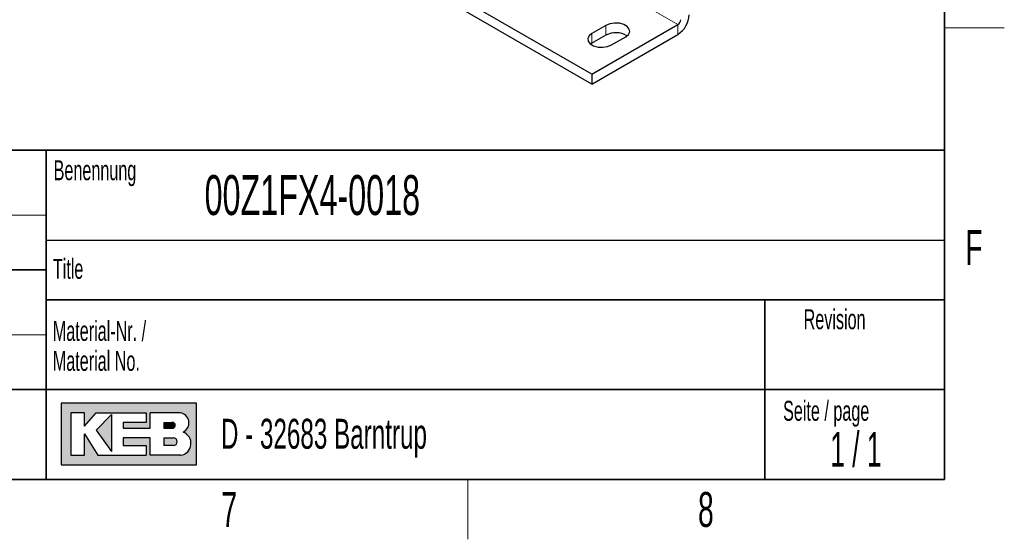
# Model space of a CAD drawing. Header units: millimetres. Extents: x 5 to 418, y 2 to 292.
# Tile 26 of 39: x 315 to 414, y 6 to 58. Entities that reach past the tile are written whole.
import ezdxf

# ---------------------------------------------------------------- set-up
doc = ezdxf.new("R2010")
doc.units = ezdxf.units.MM
doc.layers.add('SLD-0', color=7, linetype='Continuous')
doc.styles.add('SLDTEXTSTYLE0', font='TXT', dxfattribs={"width": 0.605})
doc.styles.add('SLDTEXTSTYLE1', font='TXT', dxfattribs={"width": 0.563})

msp = doc.modelspace()

# ---------------------------------------------------------------- hatches: boundary and pattern name
at = {"linetype": 'Continuous'}
h = msp.add_hatch(color=7, dxfattribs=at)
h.paths.add_polyline_path([(319.519086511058, 13.45626988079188), (333.083981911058, 13.45626988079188), (333.083981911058, 19.65736492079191), (319.519086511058, 19.65736492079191)], flags=0)
edge = h.paths.add_edge_path(flags=0)
edge.add_arc((331.3188604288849, 15.61738520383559), 1.20464082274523, -81.72003226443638, 70.1709600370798, ccw=False)
edge.add_line((331.4923410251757, 14.42530131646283), (331.480008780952, 14.42519098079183))
edge.add_line((331.480008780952, 14.42519098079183), (328.4331606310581, 14.42519098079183))
edge.add_line((328.4331606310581, 14.42519098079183), (328.4331606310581, 16.16924896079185))
edge.add_line((328.4331606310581, 16.16924896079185), (325.7201815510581, 16.16924896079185))
edge.add_line((325.7201815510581, 16.16924896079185), (325.7201815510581, 15.39411208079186))
edge.add_line((325.7201815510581, 15.39411208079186), (328.0455921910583, 15.39411208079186))
edge.add_line((328.0455921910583, 15.39411208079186), (328.0455921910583, 14.42519098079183))
edge.add_line((328.0455921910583, 14.42519098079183), (323.2009866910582, 14.42519098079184))
edge.add_line((323.2009866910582, 14.42519098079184), (321.8444971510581, 16.55681740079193))
edge.add_line((321.8444971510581, 16.55681740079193), (321.8444971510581, 14.42519098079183))
edge.add_line((321.8444971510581, 14.42519098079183), (320.4880076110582, 14.42519098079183))
edge.add_line((320.4880076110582, 14.42519098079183), (320.4880076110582, 18.68844382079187))
edge.add_line((320.4880076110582, 18.68844382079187), (321.8444971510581, 18.68844382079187))
edge.add_line((321.8444971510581, 18.68844382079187), (321.8444971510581, 17.33195428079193))
edge.add_line((321.8444971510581, 17.33195428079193), (323.0072024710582, 18.68844382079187))
edge.add_line((323.0072024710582, 18.68844382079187), (328.0455921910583, 18.68844382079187))
edge.add_line((328.0455921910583, 18.68844382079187), (328.0455921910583, 17.71952272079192))
edge.add_line((328.0455921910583, 17.71952272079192), (325.7201815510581, 17.71952272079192))
edge.add_line((325.7201815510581, 17.71952272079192), (325.7201815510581, 17.13817006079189))
edge.add_line((325.7201815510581, 17.13817006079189), (328.4331606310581, 17.13817006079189))
edge.add_line((328.4331606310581, 17.13817006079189), (328.4331606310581, 18.68844382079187))
edge.add_line((328.4331606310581, 18.68844382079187), (331.4242487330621, 18.68844382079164))
edge.add_line((331.4242487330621, 18.68844382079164), (331.4256482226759, 18.68844382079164))
edge.add_line((331.4256482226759, 18.68844382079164), (331.4259454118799, 18.68845828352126))
edge.add_arc((331.2860949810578, 17.67430640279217), 1.023749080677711, -64.45894120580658, 82.14849338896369, ccw=False)
msp.add_hatch(color=7, dxfattribs=at).paths.add_polyline_path([(324.5574762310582, 14.81275942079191), (324.557476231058, 18.49465960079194), (323.0072024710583, 16.94438584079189)], flags=0)
h = msp.add_hatch(color=7, dxfattribs=at)
edge = h.paths.add_edge_path(flags=0)
edge.add_line((329.7896501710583, 17.13817006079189), (330.6013652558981, 17.13817006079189))
edge.add_arc((330.6568434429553, 17.42884639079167), 0.2959232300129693, 259.1945394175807, 460.8054605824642)
edge.add_line((330.6013652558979, 17.71952272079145), (329.7896501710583, 17.71952272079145))
edge.add_line((329.7896501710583, 17.71952272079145), (329.7896501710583, 17.13817006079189))
h = msp.add_hatch(color=7, dxfattribs=at)
edge = h.paths.add_edge_path(flags=0)
edge.add_line((329.7896501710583, 15.39411208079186), (330.7588584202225, 15.39411208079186))
edge.add_arc((330.7588584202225, 15.78168052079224), 0.3875684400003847, 270.0000000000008, 450.0000000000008)
edge.add_line((330.7588584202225, 16.16924896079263), (330.7386620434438, 16.16924896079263))
edge.add_line((330.7386620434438, 16.16924896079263), (329.7896501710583, 16.16924896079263))
edge.add_line((329.7896501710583, 16.16924896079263), (329.7896501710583, 15.39411208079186))

# ---------------------------------------------------------------- linework, layer by layer
at = {"color": 7, "linetype": 'Continuous', "lineweight": 18}
for p, q in [((381.3007800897, 57.5921593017), (319.3582260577, 93.3508345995)), ((374.0882909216, 57.5105184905), (374.0882909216, 56.5306695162)), ((381.3007800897, 56.6123103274), (381.3007800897, 57.5921593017)), ((372.6740773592, 56.6941103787), (372.6740773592, 55.7142614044))]:
    msp.add_line(p, q, dxfattribs=at)
at = {"color": 7, "linetype": 'Continuous', "lineweight": 25}
for p, q in [((372.6740773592, 52.6120698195), (310.7315233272, 88.3707451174)), ((372.6740773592, 51.6322208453), (310.7315233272, 87.3908961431)), ((372.6740773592, 52.6120698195), (381.3007800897, 57.5921593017)), ((374.0882909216, 57.5105184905), (372.6740773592, 56.6941103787)), ((372.6740773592, 51.6322208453), (381.3007800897, 56.6123103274)), ((374.0882909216, 56.5306695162), (372.6740773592, 55.7142614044)), ((374.6539763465, 55.5511390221), (376.0681899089, 56.3675471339)), ((372.6740773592, 55.7142614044), (372.5505790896, 55.6327002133)), ((372.6740773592, 52.6120698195), (372.6740773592, 51.6322208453))]:
    msp.add_line(p, q, dxfattribs=at)
at = {"color": 7, "linetype": 'Continuous', "lineweight": 25, "flags": 128}
for points in [[(376.0681899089, 56.3675471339), (376.3470713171, 56.597471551), (376.4729129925, 56.8685932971), (376.430536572, 57.1482110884), (376.2250532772, 57.4025988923), (375.8812474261, 57.6010737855), (375.4405870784, 57.7196967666), (374.9562223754, 57.7441601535), (374.4865748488, 57.6715133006), (374.0882909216, 57.5105184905)], [(372.6740773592, 56.6941103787), (372.395195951, 56.4641859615), (372.2693542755, 56.1930642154), (372.311730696, 55.9134464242), (372.5172139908, 55.6590586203), (372.8610198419, 55.4605837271), (373.3016801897, 55.341960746), (373.7860448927, 55.3174973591), (374.2556924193, 55.390144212), (374.6539763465, 55.5511390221)]]:
    msp.add_lwpolyline(points, dxfattribs=at)
at = {"color": 7, "linetype": 'Continuous', "lineweight": 25}
for centre, radius, start, end in [((379.9758051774, 58.6836794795), 2.458887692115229, 302.60547834, 357.3945215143), ((380.9695363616, 58.1100015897), 0.6147219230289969, 302.60547834, 357.3945215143), ((375.0705576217, 54.6992955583), 2.078167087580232, 57.3517208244, 118.2071095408)]:
    msp.add_arc(centre, radius, start, end, dxfattribs=at)
at = {"layer": 'SLD-0', "lineweight": 35}
for p, q in [((408, 12), (408, 282.5)), ((318, 45), (266.3304509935, 45)), ((318, 45), (318, 12)), ((318, 45), (318, 40.1053465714)), ((318, 45), (408, 45)), ((318, 45), (318, 12)), ((408, 45), (408, 12)), ((266.3304509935, 33), (318, 33)), ((408, 30), (318, 30)), ((390, 12), (390, 30)), ((266.3304509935, 21), (318, 21)), ((318, 21), (390, 21)), ((390, 21), (408, 21)), ((26, 12), (408, 12)), ((266.3304509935, 12), (318, 12)), ((408, 12), (318, 12))]:
    msp.add_line(p, q, dxfattribs=at)
at = {"layer": 'SLD-0', "lineweight": 18}
for p, q in [((408, 57.25), (414, 57.25)), ((266.3304509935, 38.5), (318, 38.5)), ((266.3304509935, 26.5), (318, 26.5)), ((360.25, 6), (360.25, 12))]:
    msp.add_line(p, q, dxfattribs=at)
at = {"layer": 'SLD-0'}
for p, q in [((318, 36), (408, 36)), ((331.4242487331, 18.6884438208), (331.4256482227, 18.6884438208)), ((331.4256482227, 18.6884438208), (331.4259454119, 18.6884582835)), ((331.480008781, 14.4251909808), (331.4923410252, 14.4253013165))]:
    msp.add_line(p, q, dxfattribs=at)
at = {"layer": 'SLD-0', "linetype": 'Continuous'}
for p, q in [((333.0839819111, 19.6573649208), (319.5190865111, 19.6573649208)), ((319.5190865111, 19.6573649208), (319.5190865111, 13.4562698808)), ((333.0839819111, 13.4562698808), (333.0839819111, 19.6573649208)), ((321.8444971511, 18.6884438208), (320.4880076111, 18.6884438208)), ((320.4880076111, 18.6884438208), (320.4880076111, 14.4251909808)), ((321.8444971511, 17.3319542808), (323.0072024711, 18.6884438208)), ((321.8444971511, 17.3319542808), (321.8444971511, 18.6884438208)), ((323.0072024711, 18.6884438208), (328.0455921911, 18.6884438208)), ((324.5574762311, 18.4946596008), (323.0072024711, 16.9443858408)), ((324.5574762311, 18.4946596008), (324.5574762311, 14.8127594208)), ((328.0455921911, 18.6884438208), (328.0455921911, 17.7195227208)), ((331.4242487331, 18.6884438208), (328.4331606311, 18.6884438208)), ((328.4331606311, 17.1381700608), (328.4331606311, 18.6884438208)), ((331.4242487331, 18.6884438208), (331.4256482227, 18.6884438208)), ((331.4256482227, 18.6884438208), (331.4259454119, 18.6884582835)), ((323.0072024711, 16.9443858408), (324.5574762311, 14.8127594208)), ((325.7201815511, 17.7195227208), (325.7201815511, 17.1381700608)), ((328.0455921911, 17.7195227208), (325.7201815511, 17.7195227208)), ((325.7201815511, 17.1381700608), (328.4331606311, 17.1381700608)), ((329.7896501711, 17.7195227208), (330.6013652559, 17.7195227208)), ((329.7896501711, 17.7195227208), (329.7896501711, 17.1381700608)), ((329.7896501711, 17.1381700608), (330.6013652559, 17.1381700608)), ((321.8444971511, 14.4251909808), (321.8444971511, 16.5568174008)), ((321.8444971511, 16.5568174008), (323.2009866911, 14.4251909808)), ((325.7201815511, 16.1692489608), (325.7201815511, 15.3941120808)), ((328.4331606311, 16.1692489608), (325.7201815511, 16.1692489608)), ((328.4331606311, 14.4251909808), (328.4331606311, 16.1692489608)), ((329.7896501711, 16.1692489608), (330.7588584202, 16.1692489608)), ((329.7896501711, 16.1692489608), (329.7896501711, 15.3941120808)), ((330.7386620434, 16.1692489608), (330.7588584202, 16.1692489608)), ((325.7201815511, 15.3941120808), (328.0455921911, 15.3941120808)), ((328.0455921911, 15.3941120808), (328.0455921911, 14.4251909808)), ((330.7588584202, 15.3941120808), (329.7896501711, 15.3941120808)), ((320.4880076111, 14.4251909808), (321.8444971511, 14.4251909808)), ((323.2009866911, 14.4251909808), (328.0455921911, 14.4251909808)), ((331.480008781, 14.4251909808), (328.4331606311, 14.4251909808)), ((331.480008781, 14.4251909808), (331.4923410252, 14.4253013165)), ((319.5190865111, 13.4562698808), (333.0839819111, 13.4562698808))]:
    msp.add_line(p, q, dxfattribs=at)
for centre, radius, start, end in [((331.2860949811, 17.6743064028), 1.023749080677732, 295.5410587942, 82.148493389), ((330.656843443, 17.4288463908), 0.2959232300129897, 259.1945394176, 100.8054605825), ((330.7588584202, 15.7816805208), 0.3875684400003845, 270, 90), ((331.3188604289, 15.6173852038), 1.204640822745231, 278.2799677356, 70.1709600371)]:
    msp.add_arc(centre, radius, start, end, dxfattribs=at)

# ---------------------------------------------------------------- texts
at = {"layer": 'SLD-0'}
for s, insert, char_height, attachment_point, style in [('Benennung', (318.7636716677, 43.9908879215), 2, 1, 'SLDTEXTSTYLE0'), ('00Z1FX4-0018', (333.8826865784, 42.5045188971), 4, 1, 'SLDTEXTSTYLE0'), ('F', (410.9536166, 37.0010772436), 3.5, 2, 'SLDTEXTSTYLE0'), ('Title', (318.6797653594, 34.1107265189), 2, 1, 'SLDTEXTSTYLE0'), ('Revision', (393.8965220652, 29.0591225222), 2, 1, 'SLDTEXTSTYLE0'), ('Material-Nr. /', (318.6797653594, 27.8878268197), 2, 1, 'SLDTEXTSTYLE0'), ('Material No.', (318.6797653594, 24.8878267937), 2, 1, 'SLDTEXTSTYLE0'), ('Seite / page', (391.8390568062, 19.8830679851), 2, 1, 'SLDTEXTSTYLE0'), ('D - 32683 Barntrup', (335.5202035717, 18.0786992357), 3, 1, 'SLDTEXTSTYLE0'), ('1 / 1', (399.1297679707, 16.7706515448), 3.5, 2, 'SLDTEXTSTYLE1'), ('7', (336.3527123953, 10.7429955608), 3.5, 2, 'SLDTEXTSTYLE0'), ('8', (384.1027123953, 10.7429955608), 3.5, 2, 'SLDTEXTSTYLE0')]:
    msp.add_mtext(s, dxfattribs=dict(at, insert=insert, char_height=char_height, attachment_point=attachment_point, style=style))

doc.saveas('drawing.dxf')
